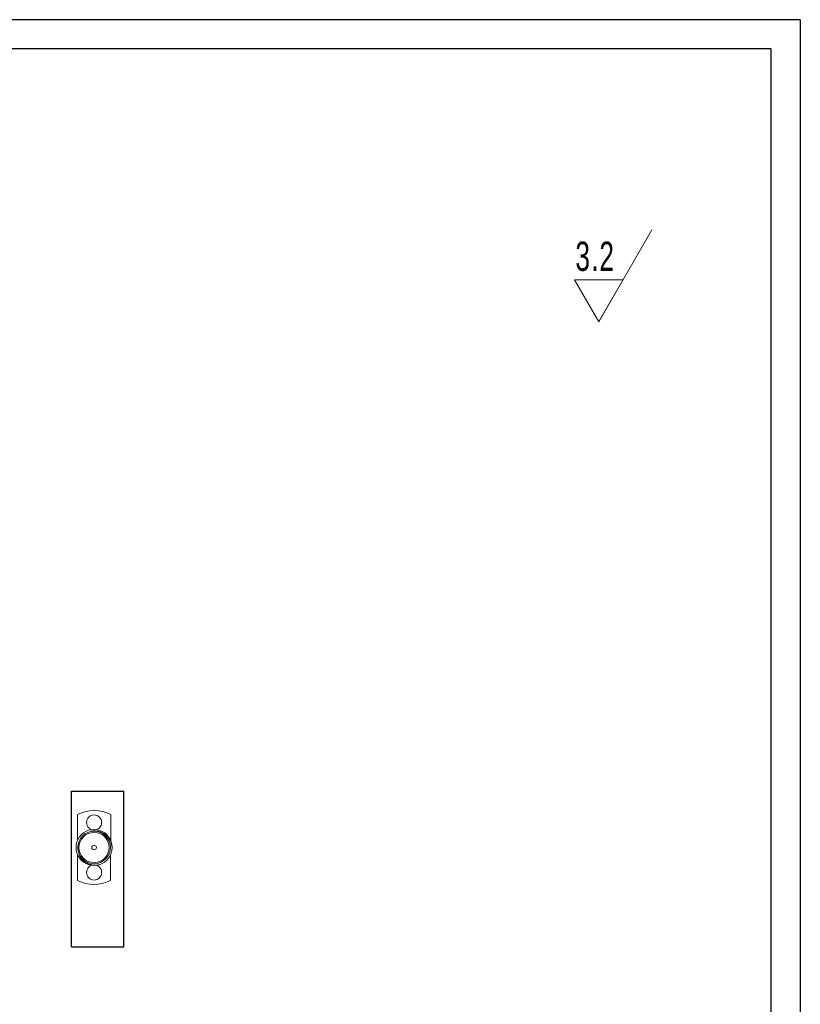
# Model space of a CAD drawing. Header units: millimetres. Extents: x 22 to 1001, y 11 to 310.
# Tile 16 of 16: x 867 to 1001, y 138 to 308. Entities that reach past the tile are written whole.
import ezdxf

# ---------------------------------------------------------------- set-up
doc = ezdxf.new("R2010")
doc.units = ezdxf.units.MM
doc.set_wipeout_variables(frame=1)
doc.layers.add('图框周边', color=6, linetype='Continuous')
doc.layers.add('图框线', color=7, linetype='Continuous', lineweight=30)
doc.layers.add('尺寸线层', color=3, linetype='Continuous', lineweight=18)
doc.styles.add('标准', font='txt', dxfattribs={"width": 0.667})

# ---------------------------------------------------------------- blocks, each defined once
blk = doc.blocks.new('*X108')
at = {"layer": '尺寸线层', "color": 0}
for p, q in [((0, 0), (15.88, 27.5)), ((0, 0), (15.88, 27.5)), ((0, 0), (15.88, 27.5)), ((0, 0), (15.88, 27.5)), ((0, 0), (15.88, 27.5)), ((0, 0), (15.88, 27.5)), ((0, 0), (15.88, 27.5)), ((0, 0), (15.88, 27.5)), ((0, 0), (15.88, 27.5)), ((0, 0), (15.88, 27.5)), ((0, 0), (15.88, 27.5)), ((0, 0), (15.88, 27.5)), ((0, 0), (15.88, 27.5)), ((0, 0), (15.88, 27.5)), ((0, 0), (15.88, 27.5)), ((0, 0), (15.88, 27.5)), ((0, 0), (15.88, 27.5)), ((0, 0), (15.88, 27.5)), ((0, 0), (15.88, 27.5)), ((0, 0), (15.88, 27.5)), ((0, 0), (15.88, 27.5)), ((0, 0), (15.88, 27.5)), ((0, 0), (15.88, 27.5)), ((0, 0), (15.88, 27.5)), ((0, 0), (15.88, 27.5)), ((0, 0), (15.88, 27.5)), ((0, 0), (15.88, 27.5)), ((0, 0), (15.88, 27.5)), ((0, 0), (15.88, 27.5)), ((0, 0), (15.88, 27.5)), ((0, 0), (15.88, 27.5)), ((0, 0), (15.88, 27.5)), ((0, 0), (15.88, 27.5)), ((0, 0), (15.88, 27.5)), ((0, 0), (15.88, 27.5)), ((0, 0), (15.88, 27.5)), ((0, 0), (15.88, 27.5)), ((0, 0), (15.88, 27.5)), ((0, 0), (15.88, 27.5)), ((0, 0), (15.88, 27.5)), ((0, 0), (15.88, 27.5)), ((0, 0), (15.88, 27.5)), ((0, 0), (15.88, 27.5)), ((0, 0), (15.88, 27.5)), ((0, 0), (15.88, 27.5)), ((0, 0), (15.88, 27.5)), ((0, 0), (15.88, 27.5)), ((0, 0), (15.88, 27.5)), ((0, 0), (15.88, 27.5)), ((0, 0), (15.88, 27.5)), ((0, 0), (15.88, 27.5)), ((0, 0), (15.88, 27.5)), ((0, 0), (15.88, 27.5)), ((0, 0), (15.88, 27.5)), ((0, 0), (15.88, 27.5)), ((0, 0), (15.88, 27.5)), ((0, 0), (15.88, 27.5)), ((0, 0), (15.88, 27.5)), ((0, 0), (15.88, 27.5)), ((0, 0), (15.88, 27.5)), ((0, 0), (15.88, 27.5)), ((0, 0), (15.88, 27.5)), ((0, 0), (15.88, 27.5)), ((0, 0), (15.88, 27.5)), ((0, 0), (-7.22, 12.5)), ((-7.22, 12.5), (7.22, 12.5)), ((0, 0), (-7.22, 12.5)), ((-7.22, 12.5), (7.22, 12.5)), ((0, 0), (-7.22, 12.5)), ((-7.22, 12.5), (7.22, 12.5)), ((0, 0), (-7.22, 12.5)), ((-7.22, 12.5), (7.22, 12.5)), ((0, 0), (-7.22, 12.5)), ((-7.22, 12.5), (7.22, 12.5)), ((0, 0), (-7.22, 12.5)), ((-7.22, 12.5), (7.22, 12.5)), ((0, 0), (-7.22, 12.5)), ((-7.22, 12.5), (7.22, 12.5)), ((0, 0), (-7.22, 12.5)), ((-7.22, 12.5), (7.22, 12.5)), ((0, 0), (-7.22, 12.5)), ((-7.22, 12.5), (7.22, 12.5)), ((0, 0), (-7.22, 12.5)), ((-7.22, 12.5), (7.22, 12.5)), ((0, 0), (-7.22, 12.5)), ((-7.22, 12.5), (7.22, 12.5)), ((0, 0), (-7.22, 12.5)), ((-7.22, 12.5), (7.22, 12.5)), ((0, 0), (-7.22, 12.5)), ((-7.22, 12.5), (7.22, 12.5)), ((0, 0), (-7.22, 12.5)), ((-7.22, 12.5), (7.22, 12.5)), ((0, 0), (-7.22, 12.5)), ((-7.22, 12.5), (7.22, 12.5)), ((0, 0), (-7.22, 12.5)), ((-7.22, 12.5), (7.22, 12.5)), ((0, 0), (-7.22, 12.5)), ((-7.22, 12.5), (7.22, 12.5)), ((0, 0), (-7.22, 12.5)), ((-7.22, 12.5), (7.22, 12.5)), ((0, 0), (-7.22, 12.5)), ((-7.22, 12.5), (7.22, 12.5)), ((0, 0), (-7.22, 12.5)), ((-7.22, 12.5), (7.22, 12.5)), ((0, 0), (-7.22, 12.5)), ((-7.22, 12.5), (7.22, 12.5)), ((0, 0), (-7.22, 12.5)), ((-7.22, 12.5), (7.22, 12.5)), ((0, 0), (-7.22, 12.5)), ((-7.22, 12.5), (7.22, 12.5)), ((0, 0), (-7.22, 12.5)), ((-7.22, 12.5), (7.22, 12.5)), ((0, 0), (-7.22, 12.5)), ((-7.22, 12.5), (7.22, 12.5)), ((0, 0), (-7.22, 12.5)), ((-7.22, 12.5), (7.22, 12.5)), ((0, 0), (-7.22, 12.5)), ((-7.22, 12.5), (7.22, 12.5)), ((0, 0), (-7.22, 12.5)), ((-7.22, 12.5), (7.22, 12.5)), ((0, 0), (-7.22, 12.5)), ((-7.22, 12.5), (7.22, 12.5)), ((0, 0), (-7.22, 12.5)), ((-7.22, 12.5), (7.22, 12.5)), ((0, 0), (-7.22, 12.5)), ((-7.22, 12.5), (7.22, 12.5)), ((0, 0), (-7.22, 12.5)), ((-7.22, 12.5), (7.22, 12.5)), ((0, 0), (-7.22, 12.5)), ((-7.22, 12.5), (7.22, 12.5)), ((0, 0), (-7.22, 12.5)), ((-7.22, 12.5), (7.22, 12.5)), ((0, 0), (-7.22, 12.5)), ((-7.22, 12.5), (7.22, 12.5)), ((0, 0), (-7.22, 12.5)), ((-7.22, 12.5), (7.22, 12.5)), ((0, 0), (-7.22, 12.5)), ((-7.22, 12.5), (7.22, 12.5)), ((0, 0), (-7.22, 12.5)), ((-7.22, 12.5), (7.22, 12.5)), ((0, 0), (-7.22, 12.5)), ((-7.22, 12.5), (7.22, 12.5)), ((0, 0), (-7.22, 12.5)), ((-7.22, 12.5), (7.22, 12.5)), ((0, 0), (-7.22, 12.5)), ((-7.22, 12.5), (7.22, 12.5)), ((0, 0), (-7.22, 12.5)), ((-7.22, 12.5), (7.22, 12.5)), ((0, 0), (-7.22, 12.5)), ((-7.22, 12.5), (7.22, 12.5)), ((0, 0), (-7.22, 12.5)), ((-7.22, 12.5), (7.22, 12.5)), ((0, 0), (-7.22, 12.5)), ((-7.22, 12.5), (7.22, 12.5)), ((0, 0), (-7.22, 12.5)), ((-7.22, 12.5), (7.22, 12.5)), ((0, 0), (-7.22, 12.5)), ((-7.22, 12.5), (7.22, 12.5)), ((0, 0), (-7.22, 12.5)), ((-7.22, 12.5), (7.22, 12.5)), ((0, 0), (-7.22, 12.5)), ((-7.22, 12.5), (7.22, 12.5)), ((0, 0), (-7.22, 12.5)), ((-7.22, 12.5), (7.22, 12.5)), ((0, 0), (-7.22, 12.5)), ((-7.22, 12.5), (7.22, 12.5)), ((0, 0), (-7.22, 12.5)), ((-7.22, 12.5), (7.22, 12.5)), ((0, 0), (-7.22, 12.5)), ((-7.22, 12.5), (7.22, 12.5)), ((0, 0), (-7.22, 12.5)), ((-7.22, 12.5), (7.22, 12.5)), ((0, 0), (-7.22, 12.5)), ((-7.22, 12.5), (7.22, 12.5)), ((0, 0), (-7.22, 12.5)), ((-7.22, 12.5), (7.22, 12.5)), ((0, 0), (-7.22, 12.5)), ((-7.22, 12.5), (7.22, 12.5)), ((0, 0), (-7.22, 12.5)), ((-7.22, 12.5), (7.22, 12.5)), ((0, 0), (-7.22, 12.5)), ((-7.22, 12.5), (7.22, 12.5)), ((0, 0), (-7.22, 12.5)), ((-7.22, 12.5), (7.22, 12.5)), ((0, 0), (-7.22, 12.5)), ((-7.22, 12.5), (7.22, 12.5)), ((0, 0), (-7.22, 12.5)), ((-7.22, 12.5), (7.22, 12.5)), ((0, 0), (-7.22, 12.5)), ((-7.22, 12.5), (7.22, 12.5)), ((0, 0), (-7.22, 12.5)), ((-7.22, 12.5), (7.22, 12.5))]:
    blk.add_line(p, q, dxfattribs=at)
at = {"layer": '尺寸线层', "color": 0, "insert": (4.95, 19.5), "char_height": 8.75, "width": 18.4134, "attachment_point": 6, "line_spacing_factor": 1.15057, "style": '标准'}
blk.add_mtext('\\T1.1;3.2', dxfattribs=at)
blk.add_mtext('\\T1.1;3.2', dxfattribs=at)
blk.add_mtext('\\T1.1;3.2', dxfattribs=at)
blk.add_mtext('\\T1.1;3.2', dxfattribs=at)
blk.add_mtext('\\T1.1;3.2', dxfattribs=at)
blk.add_mtext('\\T1.1;3.2', dxfattribs=at)
blk.add_mtext('\\T1.1;3.2', dxfattribs=at)
blk.add_mtext('\\T1.1;3.2', dxfattribs=at)
blk.add_mtext('\\T1.1;3.2', dxfattribs=at)
blk.add_mtext('\\T1.1;3.2', dxfattribs=at)
blk.add_mtext('\\T1.1;3.2', dxfattribs=at)
blk.add_mtext('\\T1.1;3.2', dxfattribs=at)
blk.add_mtext('\\T1.1;3.2', dxfattribs=at)
blk.add_mtext('\\T1.1;3.2', dxfattribs=at)
blk.add_mtext('\\T1.1;3.2', dxfattribs=at)
blk.add_mtext('\\T1.1;3.2', dxfattribs=at)
blk.add_mtext('\\T1.1;3.2', dxfattribs=at)
blk.add_mtext('\\T1.1;3.2', dxfattribs=at)
blk.add_mtext('\\T1.1;3.2', dxfattribs=at)
blk.add_mtext('\\T1.1;3.2', dxfattribs=at)
blk.add_mtext('\\T1.1;3.2', dxfattribs=at)
blk.add_mtext('\\T1.1;3.2', dxfattribs=at)
blk.add_mtext('\\T1.1;3.2', dxfattribs=at)
blk.add_mtext('\\T1.1;3.2', dxfattribs=at)
blk.add_mtext('\\T1.1;3.2', dxfattribs=at)
blk.add_mtext('\\T1.1;3.2', dxfattribs=at)
blk.add_mtext('\\T1.1;3.2', dxfattribs=at)
blk.add_mtext('\\T1.1;3.2', dxfattribs=at)
blk.add_mtext('\\T1.1;3.2', dxfattribs=at)
blk.add_mtext('\\T1.1;3.2', dxfattribs=at)
blk.add_mtext('\\T1.1;3.2', dxfattribs=at)
blk.add_mtext('\\T1.1;3.2', dxfattribs=at)
blk.add_mtext('\\T1.1;3.2', dxfattribs=at)
blk.add_mtext('\\T1.1;3.2', dxfattribs=at)
blk.add_mtext('\\T1.1;3.2', dxfattribs=at)
blk.add_mtext('\\T1.1;3.2', dxfattribs=at)
blk.add_mtext('\\T1.1;3.2', dxfattribs=at)
blk.add_mtext('\\T1.1;3.2', dxfattribs=at)
blk.add_mtext('\\T1.1;3.2', dxfattribs=at)
blk.add_mtext('\\T1.1;3.2', dxfattribs=at)
blk.add_mtext('\\T1.1;3.2', dxfattribs=at)
blk.add_mtext('\\T1.1;3.2', dxfattribs=at)
blk.add_mtext('\\T1.1;3.2', dxfattribs=at)
blk.add_mtext('\\T1.1;3.2', dxfattribs=at)
blk.add_mtext('\\T1.1;3.2', dxfattribs=at)
blk.add_mtext('\\T1.1;3.2', dxfattribs=at)
blk.add_mtext('\\T1.1;3.2', dxfattribs=at)
blk.add_mtext('\\T1.1;3.2', dxfattribs=at)
blk.add_mtext('\\T1.1;3.2', dxfattribs=at)
blk.add_mtext('\\T1.1;3.2', dxfattribs=at)
blk.add_mtext('\\T1.1;3.2', dxfattribs=at)
blk.add_mtext('\\T1.1;3.2', dxfattribs=at)
blk.add_mtext('\\T1.1;3.2', dxfattribs=at)
blk.add_mtext('\\T1.1;3.2', dxfattribs=at)
blk.add_mtext('\\T1.1;3.2', dxfattribs=at)
blk.add_mtext('\\T1.1;3.2', dxfattribs=at)
blk.add_mtext('\\T1.1;3.2', dxfattribs=at)
blk.add_mtext('\\T1.1;3.2', dxfattribs=at)
blk.add_mtext('\\T1.1;3.2', dxfattribs=at)
blk.add_mtext('\\T1.1;3.2', dxfattribs=at)
blk.add_mtext('\\T1.1;3.2', dxfattribs=at)
blk.add_mtext('\\T1.1;3.2', dxfattribs=at)
blk.add_mtext('\\T1.1;3.2', dxfattribs=at)
blk.add_mtext('\\T1.1;3.2', dxfattribs=at)
blk = doc.blocks.new('A$C5c1774c8')
at = {"color": 7, "linetype": 'Continuous', "lineweight": 15}
for p, q in [((-2.85, 5.67), (-2.85, 1.22)), ((2.86, 1.2), (2.89, 5.65)), ((-2.85, -1.22), (-2.85, -5.67)), ((-2.72, -0.61), (-2.77, -0.42)), ((2.81, -5.7), (2.84, -1.24))]:
    blk.add_line(p, q, dxfattribs=at)
for centre, radius in [((0, 4.3), 1.3), ((0, 0), 2.8), ((0, 0), 2.6), ((0, 0), 0.4), ((0, -4.3), 1.3)]:
    blk.add_circle(centre, radius, dxfattribs=at)
for radius, start, end in [(6.35, 62.8939, 116.6679), (3.1, 0.0001, 287.4577), (3.1, 287.4576, 0), (6.35, 243.3321, 296.2297)]:
    blk.add_arc((0, 0), radius, start, end, dxfattribs=at)
for points, knots in [([(3.1, 0), (3.05, 0.34), (2.95, 1.01), (2.39, 1.88), (1.59, 2.53), (0.63, 2.86), (-0.08, 2.85), (-0.43, 2.77), (-0.46, 2.76)], [0, 0, 0, 0, 0.197642, 0.395291, 0.592722, 0.790517, 0.977596, 1, 1, 1, 1]), ([(0.93, -2.96), (0.59, -3.01), (-0.09, -3.11), (-1.1, -2.83), (-1.94, -2.25), (-2.5, -1.55), (-2.61, -1.03), (-2.65, -0.84)], [0, 0, 0, 0, 0.220463, 0.440927, 0.661461, 0.874907, 1, 1, 1, 1])]:
    blk.add_open_spline(points, degree=3, knots=knots, dxfattribs=at)

msp = doc.modelspace()

# ---------------------------------------------------------------- linework, layer by layer
for p, q in [((875.489, 175.016), (884.489, 175.016)), ((875.489, 148.216), (875.489, 175.016)), ((884.489, 148.216), (884.489, 175.016)), ((875.489, 148.216), (884.489, 148.216))]:
    msp.add_line(p, q)
at = {"layer": '图框周边', "color": 3}
for q in [(580.953, 307.76), (1000.953, 10.76), (1000.953, 10.76)]:
    msp.add_line((1000.953, 307.76), q, dxfattribs=at)
at = {"layer": '图框线'}
for p, q in [((995.953, 302.76), (605.953, 302.76)), ((995.953, 15.76), (995.953, 302.76))]:
    msp.add_line(p, q, dxfattribs=at)

# ---------------------------------------------------------------- block references
msp.add_blockref('A$C5c1774c8', (879.389, 165.33))

# ---------------------------------------------------------------- wipeouts: each hides what was drawn before it
msp.add_wipeout([(966.265, 255.79), (970.422, 262.99), (970.422, 262.99), (962.108, 262.99), (962.108, 262.99)]).dxf.layer = '尺寸线层'

# ---------------------------------------------------------------- next in the draw order: block references
at = {"layer": '尺寸线层', "xscale": 0.5760000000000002, "yscale": 0.5760000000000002, "zscale": 0.5760000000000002}
msp.add_blockref('*X108', (966.265, 255.79), dxfattribs=at)

doc.saveas('drawing.dxf')
